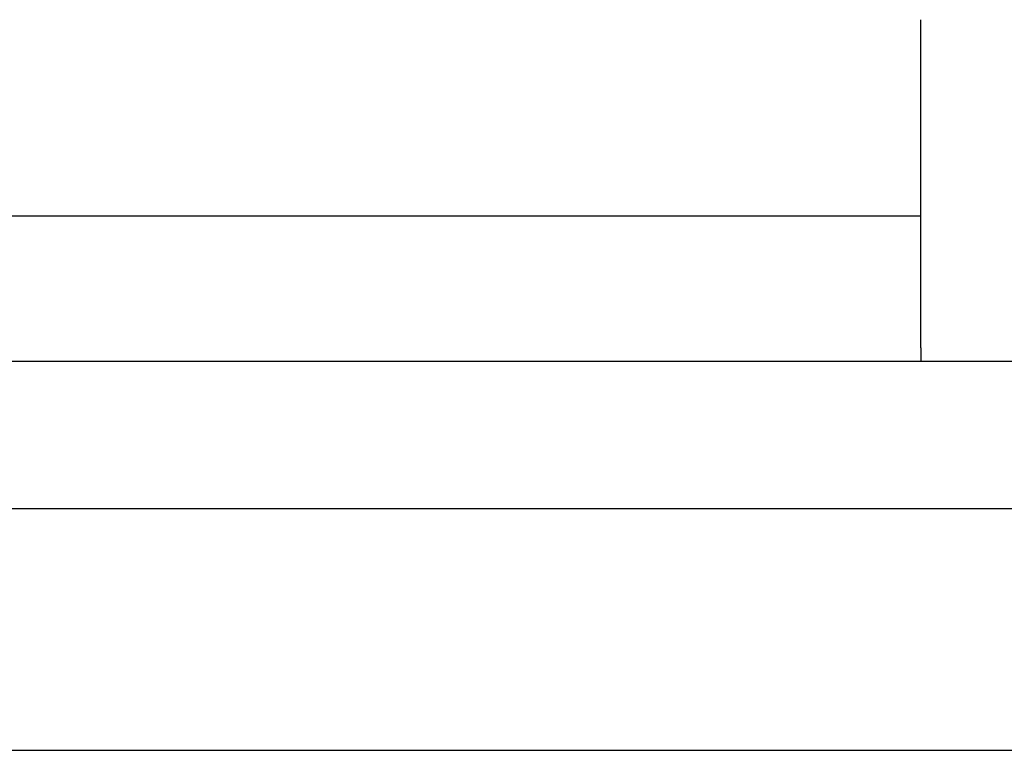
# Model space of a CAD drawing. Header units: inches. Extents: x 0 to 35.6, y 0 to 23.
# Tile 17 of 56: x 9.341 to 9.608, y 14.782 to 14.98. Entities that reach past the tile are written whole.
import ezdxf

# ---------------------------------------------------------------- set-up
doc = ezdxf.new("R2010")
doc.units = ezdxf.units.IN
doc.header["$LTSCALE"] = 1.957805
doc.header["$MEASUREMENT"] = 0
doc.layers.get('0').update_dxf_attribs({"linetype": 'CONTINUOUS'})

msp = doc.modelspace()

# ---------------------------------------------------------------- linework, layer by layer
at = {"color": 3, "linetype": 'Continuous'}
for p, q in [((9.5849, 14.89139), (9.5849, 14.98037)), ((8.5439, 14.92721), (9.5849, 14.92721))]:
    msp.add_line(p, q, dxfattribs=at)
at = {"color": 7, "linetype": 'Continuous'}
for p, q in [((9.5849, 14.89139), (9.5849, 14.88782)), ((9.17714, 14.88782), (15.24266, 14.88782)), ((8.42277, 14.84788), (15.99703, 14.84788)), ((8.43689, 14.7823), (15.98292, 14.7823))]:
    msp.add_line(p, q, dxfattribs=at)

doc.saveas('drawing.dxf')
